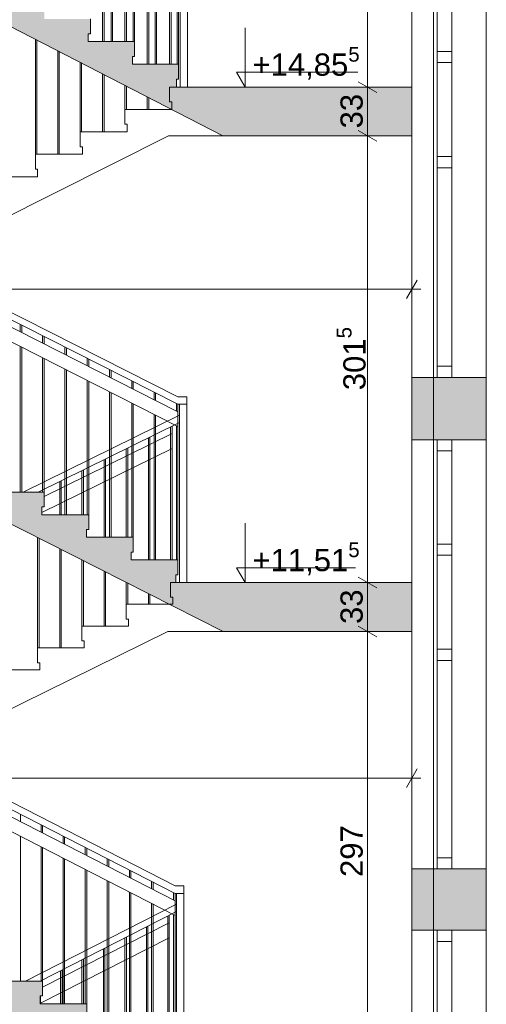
# Paper-space layout 'A-15 INWENTARYZACJA - PRZEKRÓJ' of a CAD drawing. Header units: millimetres. Extents: x 0 to 594, y 0 to 550.
# Tile 48 of 62: x 514 to 546, y 249 to 315. Entities that reach past the tile are written whole.
import ezdxf
from ezdxf.xclip import XClip

# ---------------------------------------------------------------- set-up
doc = ezdxf.new("R2010")
doc.units = ezdxf.units.MM
doc.header["$MEASUREMENT"] = 0
doc.header["$XCLIPFRAME"] = 0
doc.linetypes.add('DASHDOTX2', pattern=[1000, 500, -250, 0, -250])
doc.linetypes.add('PRZERYWANA', pattern=[5.64444, 2.82222, -2.82222])
for name, color, linetype, lineweight, true_color in [('A__balustrada_Nr_pióra__161', 7, 'Continuous', 5, 0x949494), ('A_osie_Nr_pióra__16', 7, 'Continuous', 5, 0x0f0f0f), ('A_pochwyt_Nr_pióra__161', 7, 'Continuous', 5, 0x949494), ('A_schody_Nr_pióra__9', 7, 'Continuous', 13, 0xadadad), ('A_strop_Nr_pióra__9', 7, 'Continuous', 13, 0xadadad), ('A_widok_Nr_pióra__121', 7, 'Continuous', 5, 0xcacaca)]:
    doc.layers.add(name, color=color, linetype=linetype, lineweight=lineweight, true_color=true_color)
doc.layers.add('A_podrys', color=7, linetype='Continuous')
doc.layers.add('A_ściany', color=7, linetype='Continuous')
for name, color, linetype, lineweight in [('A_schody_Nr_pióra__1', 7, 'Continuous', 20), ('A_stolarka_Nr_pióra__1', 7, 'Continuous', 20), ('A_strop_Nr_pióra__1', 7, 'Continuous', 20), ('A_wymiary_Nr_pióra__1', 7, 'Continuous', 20), ('A_wymiary_Nr_pióra__2', 8, 'Continuous', 13), ('A_ściany_Nr_pióra__1', 7, 'Continuous', 20)]:
    doc.layers.add(name, color=color, linetype=linetype, lineweight=lineweight)
doc.styles.add('STYL_AUTOMATYCZNY_1', font='arial.ttf')
doc.styles.add('STYL_AUTOMATYCZNY_4', font='arial.ttf')

# ---------------------------------------------------------------- blocks, each defined once
blk = doc.blocks.new('Rysunek_2_2', base_point=(-1563.001, -181.131))
at = {"linetype": 'Continuous', "lineweight": 0, "true_color": 0x000000}
h = blk.add_hatch(color=18, dxfattribs=at)
h.paths.add_polyline_path([(78.971, 521.258), (82.471, 521.258), (82.471, 526.771), (144.471, 526.771), (144.471, 492.058), (128.571, 492.058), (128.571, 487.833), (144.178, 487.833), (144.178, 485.033), (148.171, 485.033), (148.171, 458.833), (128.921, 458.833), (128.921, 459.335), (129.071, 459.335), (129.071, 460.335), (125.881, 460.335), (125.881, 460.838), (126.031, 460.838), (126.031, 461.838), (122.841, 461.838), (122.841, 462.34), (122.991, 462.34), (122.991, 463.34), (119.801, 463.34), (119.801, 463.842), (119.951, 463.842), (119.951, 464.842), (116.761, 464.842), (116.761, 465.345), (116.911, 465.345), (116.911, 466.345), (113.721, 466.345), (113.721, 466.847), (113.871, 466.847), (113.871, 467.847), (110.681, 467.847), (110.681, 468.349), (110.831, 468.349), (110.831, 469.349), (107.641, 469.349), (107.641, 469.851), (107.791, 469.851), (107.791, 470.851), (104.601, 470.851), (104.601, 471.354), (104.751, 471.354), (104.751, 472.354), (101.561, 472.354), (101.561, 472.856), (101.711, 472.856), (101.711, 473.856), (98.521, 473.856), (98.521, 474.358), (98.671, 474.358), (98.671, 475.358), (95.471, 475.358), (82.471, 475.358), (82.471, 472.158), (98.571, 472.158), (131.1, 456.083), (143.951, 456.083), (143.951, 452.033), (147.971, 452.033), (147.971, 425.983), (128.521, 425.983), (128.521, 426.467), (128.671, 426.467), (128.671, 427.467), (125.541, 427.467), (125.541, 427.951), (125.691, 427.951), (125.691, 428.951), (122.561, 428.951), (122.561, 429.435), (122.711, 429.435), (122.711, 430.435), (119.581, 430.435), (119.581, 430.92), (119.731, 430.92), (119.731, 431.92), (116.601, 431.92), (116.601, 432.404), (116.751, 432.404), (116.751, 433.404), (113.621, 433.404), (113.621, 433.888), (113.771, 433.888), (113.771, 434.888), (110.641, 434.888), (110.641, 435.372), (110.791, 435.372), (110.791, 436.372), (107.661, 436.372), (107.661, 436.856), (107.811, 436.856), (107.811, 437.856), (104.681, 437.856), (104.681, 438.34), (104.831, 438.34), (104.831, 439.34), (101.701, 439.34), (101.701, 439.824), (101.851, 439.824), (101.851, 440.824), (98.721, 440.824), (98.721, 441.308), (98.871, 441.308), (98.871, 442.308), (98.321, 442.308), (82.471, 442.308), (82.471, 439.308), (98.4, 439.308), (130.728, 423.208), (144.291, 423.208), (144.291, 419.148), (147.671, 419.148), (147.671, 393.008), (128.121, 393.008), (128.121, 393.522), (128.271, 393.522), (128.271, 394.522), (125.181, 394.522), (125.181, 395.035), (125.331, 395.035), (125.331, 396.035), (122.241, 396.035), (122.241, 396.549), (122.391, 396.549), (122.391, 397.549), (119.301, 397.549), (119.301, 398.063), (119.451, 398.063), (119.451, 399.063), (116.361, 399.063), (116.361, 399.576), (116.511, 399.576), (116.511, 400.576), (113.421, 400.576), (113.421, 401.09), (113.571, 401.09), (113.571, 402.09), (110.481, 402.09), (110.481, 402.604), (110.631, 402.604), (110.631, 403.604), (107.541, 403.604), (107.541, 404.117), (107.691, 404.117), (107.691, 405.117), (104.601, 405.117), (104.601, 405.631), (104.751, 405.631), (104.751, 406.631), (101.661, 406.631), (101.661, 407.145), (101.811, 407.145), (101.811, 408.145), (98.721, 408.145), (98.721, 408.658), (98.871, 408.658), (98.871, 409.658), (95.671, 409.658), (82.471, 409.658), (82.471, 406.408), (98.817, 406.408), (131.205, 389.733), (143.851, 389.733), (143.851, 385.843), (147.471, 385.843), (147.471, 359.733), (128.121, 359.733), (128.121, 360.245), (128.271, 360.245), (128.271, 361.245), (125.091, 361.245), (125.091, 361.756), (125.241, 361.756), (125.241, 362.756), (122.061, 362.756), (122.061, 363.267), (122.211, 363.267), (122.211, 364.267), (119.031, 364.267), (119.031, 364.779), (119.181, 364.779), (119.181, 365.779), (116.001, 365.779), (116.001, 366.29), (116.151, 366.29), (116.151, 367.29), (112.971, 367.29), (112.971, 367.801), (113.121, 367.801), (113.121, 368.801), (109.941, 368.801), (109.941, 369.313), (110.091, 369.313), (110.091, 370.313), (106.911, 370.313), (106.911, 370.824), (107.061, 370.824), (107.061, 371.824), (103.881, 371.824), (103.881, 372.335), (104.031, 372.335), (104.031, 373.335), (100.851, 373.335), (100.851, 373.847), (101.001, 373.847), (101.001, 374.847), (97.821, 374.847), (97.821, 375.358), (97.971, 375.358), (97.971, 376.358), (94.771, 376.358), (82.471, 376.358), (82.471, 373.208), (97.746, 373.208), (130.725, 356.758), (144.201, 356.758), (144.201, 353.088), (148.071, 353.088), (148.071, 326.658), (128.521, 326.658), (128.521, 327.154), (128.671, 327.154), (128.671, 328.154), (125.521, 328.154), (125.521, 328.649), (125.671, 328.649), (125.671, 329.649), (122.521, 329.649), (122.521, 330.145), (122.671, 330.145), (122.671, 331.145), (119.521, 331.145), (119.521, 331.64), (119.671, 331.64), (119.671, 332.64), (116.521, 332.64), (116.521, 333.135), (116.671, 333.135), (116.671, 334.135), (113.521, 334.135), (113.521, 334.631), (113.671, 334.631), (113.671, 335.631), (110.521, 335.631), (110.521, 336.126), (110.671, 336.126), (110.671, 337.126), (107.521, 337.126), (107.521, 337.622), (107.671, 337.622), (107.671, 338.622), (104.521, 338.622), (104.521, 339.117), (104.671, 339.117), (104.671, 340.117), (101.521, 340.117), (101.521, 340.613), (101.671, 340.613), (101.671, 341.613), (98.521, 341.613), (98.521, 342.108), (98.671, 342.108), (98.671, 343.108), (95.471, 343.108), (82.471, 343.108), (82.471, 340.108), (98.177, 340.108), (131.528, 323.483), (144.014, 323.483), (144.014, 319.913), (147.971, 319.913), (147.971, 293.683), (147.771, 293.683), (128.421, 293.683), (128.421, 294.185), (128.571, 294.185), (128.571, 295.185), (125.441, 295.185), (125.441, 295.688), (125.591, 295.688), (125.591, 296.688), (122.461, 296.688), (122.461, 297.19), (122.611, 297.19), (122.611, 298.19), (119.481, 298.19), (119.481, 298.692), (119.631, 298.692), (119.631, 299.692), (116.501, 299.692), (116.501, 300.195), (116.651, 300.195), (116.651, 301.195), (113.521, 301.195), (113.521, 301.697), (113.671, 301.697), (113.671, 302.697), (110.541, 302.697), (110.541, 303.199), (110.691, 303.199), (110.691, 304.199), (107.561, 304.199), (107.561, 304.701), (107.711, 304.701), (107.711, 305.701), (104.581, 305.701), (104.581, 306.204), (104.731, 306.204), (104.731, 307.204), (101.601, 307.204), (101.601, 307.706), (101.751, 307.706), (101.751, 308.706), (98.621, 308.706), (98.621, 309.208), (98.771, 309.208), (98.771, 310.208), (95.571, 310.208), (82.471, 310.208), (82.471, 307.008), (98.657, 307.008), (131.337, 290.533), (143.821, 290.533), (143.821, 286.843), (147.771, 286.843), (147.771, 260.633), (128.171, 260.633), (128.121, 260.633), (128.121, 261.099), (128.271, 261.099), (128.271, 262.099), (125.161, 262.099), (125.161, 262.565), (125.311, 262.565), (125.311, 263.565), (122.201, 263.565), (122.201, 264.031), (122.351, 264.031), (122.351, 265.031), (119.241, 265.031), (119.241, 265.497), (119.391, 265.497), (119.391, 266.497), (116.281, 266.497), (116.281, 266.963), (116.431, 266.963), (116.431, 267.963), (113.321, 267.963), (113.321, 268.429), (113.471, 268.429), (113.471, 269.429), (110.361, 269.429), (110.361, 269.895), (110.511, 269.895), (110.511, 270.895), (107.401, 270.895), (107.401, 271.36), (107.551, 271.36), (107.551, 272.36), (104.441, 272.36), (104.441, 272.826), (104.591, 272.826), (104.591, 273.826), (101.481, 273.826), (101.481, 274.292), (101.631, 274.292), (101.631, 275.292), (98.521, 275.292), (98.521, 275.758), (98.671, 275.758), (98.671, 276.758), (95.471, 276.758), (82.471, 276.758), (82.471, 273.908), (97.936, 273.908), (129.941, 258.058), (144.279, 258.058), (144.279, 254.058), (148.071, 254.058), (148.171, 254.058), (148.171, 227.858), (148.071, 227.858), (128.821, 227.858), (128.821, 228.317), (128.971, 228.317), (128.971, 229.317), (125.791, 229.317), (125.791, 229.776), (125.941, 229.776), (125.941, 230.776), (122.761, 230.776), (122.761, 231.235), (122.911, 231.235), (122.911, 232.235), (119.731, 232.235), (119.731, 232.695), (119.881, 232.695), (119.881, 233.695), (116.701, 233.695), (116.701, 234.154), (116.851, 234.154), (116.851, 235.154), (113.671, 235.154), (113.671, 235.613), (113.821, 235.613), (113.821, 236.613), (110.641, 236.613), (110.641, 237.072), (110.791, 237.072), (110.791, 238.072), (107.611, 238.072), (107.611, 238.531), (107.761, 238.531), (107.761, 239.531), (104.581, 239.531), (104.581, 239.99), (104.731, 239.99), (104.731, 240.99), (101.551, 240.99), (101.551, 241.449), (101.701, 241.449), (101.701, 242.449), (98.521, 242.449), (98.521, 242.908), (98.671, 242.908), (98.671, 243.908), (95.471, 243.908), (82.471, 243.908), (82.471, 257.508), (80.778, 257.508), (80.778, 257.458), (79.778, 257.458), (79.778, 257.508), (78.971, 257.508), (78.971, 128.858), (78.971, 108.706), (172.701, 108.706), (223.521, 108.706), (304.19, 108.706), (545.864, 108.706), (545.864, 212.647), (540.844, 212.647), (540.844, 210.897), (524.894, 210.897), (524.894, 211.43), (525.044, 211.43), (525.044, 212.43), (521.953, 212.43), (521.953, 212.963), (522.103, 212.963), (522.103, 213.963), (519.012, 213.963), (519.012, 214.496), (519.162, 214.496), (519.162, 215.496), (516.071, 215.496), (516.071, 216.029), (516.221, 216.029), (516.221, 217.029), (513.13, 217.029), (513.13, 217.562), (513.28, 217.562), (513.28, 218.562), (510.189, 218.562), (510.189, 219.095), (510.339, 219.095), (510.339, 220.095), (507.248, 220.095), (507.248, 220.628), (507.398, 220.628), (507.398, 221.628), (504.307, 221.628), (504.307, 222.161), (504.457, 222.161), (504.457, 223.161), (501.366, 223.161), (501.366, 223.694), (501.516, 223.694), (501.516, 224.694), (498.425, 224.694), (498.425, 225.226), (498.575, 225.226), (498.575, 226.226), (495.849, 226.226), (495.484, 226.226), (495.484, 226.759), (495.634, 226.759), (495.634, 227.759), (495.554, 227.759), (477.104, 227.759), (477.104, 254.109), (479.494, 254.109), (479.494, 257.939), (494.161, 257.939), (524.302, 242.503), (527.184, 241.027), (540.844, 241.027), (540.844, 243.977), (524.714, 243.977), (524.714, 244.505), (524.864, 244.505), (524.864, 245.505), (521.731, 245.505), (521.731, 246.033), (521.881, 246.033), (521.881, 247.033), (518.748, 247.033), (518.748, 247.56), (518.898, 247.56), (518.898, 248.56), (515.765, 248.56), (515.765, 249.088), (515.915, 249.088), (515.915, 250.088), (512.782, 250.088), (512.782, 250.616), (512.932, 250.616), (512.932, 251.616), (509.799, 251.616), (509.799, 252.144), (509.949, 252.144), (509.949, 253.144), (506.816, 253.144), (506.816, 253.671), (506.966, 253.671), (506.966, 254.671), (503.833, 254.671), (503.833, 255.199), (503.983, 255.199), (503.983, 256.199), (500.85, 256.199), (500.85, 256.727), (501, 256.727), (501, 257.727), (497.867, 257.727), (497.867, 258.255), (498.017, 258.255), (498.017, 259.255), (495.067, 259.255), (494.884, 259.255), (494.884, 259.782), (495.034, 259.782), (495.034, 260.782), (494.924, 260.782), (494.774, 260.782), (491.904, 260.782), (476.524, 260.782), (476.494, 260.782), (476.494, 287.012), (478.924, 287.012), (478.924, 290.882), (494.18, 290.882), (524.493, 275.514), (528.116, 273.677), (540.844, 273.677), (540.844, 276.987), (527.733, 276.987), (524.904, 276.987), (524.904, 277.513), (525.054, 277.513), (525.054, 278.513), (521.894, 278.513), (521.894, 279.039), (522.044, 279.039), (522.044, 280.039), (518.884, 280.039), (518.884, 280.565), (519.034, 280.565), (519.034, 281.565), (515.874, 281.565), (515.874, 282.091), (516.024, 282.091), (516.024, 283.091), (512.864, 283.091), (512.864, 283.617), (513.014, 283.617), (513.014, 284.617), (509.854, 284.617), (509.854, 285.143), (510.004, 285.143), (510.004, 286.143), (506.844, 286.143), (506.844, 286.669), (506.994, 286.669), (506.994, 287.669), (503.834, 287.669), (503.834, 288.195), (503.984, 288.195), (503.984, 289.195), (500.824, 289.195), (500.824, 289.721), (500.974, 289.721), (500.974, 290.721), (497.814, 290.721), (497.814, 291.247), (497.964, 291.247), (497.964, 292.247), (494.804, 292.247), (494.804, 292.271), (494.804, 292.773), (494.954, 292.773), (494.954, 293.773), (494.924, 293.773), (494.454, 293.773), (476.824, 293.773), (476.824, 319.773), (478.994, 319.773), (478.994, 323.723), (495.855, 323.723), (524.618, 308.913), (528.086, 307.127), (540.844, 307.127), (540.844, 310.427), (524.954, 310.427), (524.954, 310.959), (525.104, 310.959), (525.104, 311.959), (521.98, 311.959), (521.98, 312.49), (522.13, 312.49), (522.13, 313.49), (519.006, 313.49), (519.006, 314.021), (519.156, 314.021), (519.156, 315.021), (516.032, 315.021), (516.032, 315.553), (516.182, 315.553), (516.182, 316.553), (513.058, 316.553), (513.058, 317.084), (513.208, 317.084), (513.208, 318.084), (510.084, 318.084), (510.084, 318.615), (510.234, 318.615), (510.234, 319.615), (507.11, 319.615), (507.11, 320.147), (507.26, 320.147), (507.26, 321.147), (504.136, 321.147), (504.136, 321.678), (504.286, 321.678), (504.286, 322.678), (501.162, 322.678), (501.162, 323.21), (501.312, 323.21), (501.312, 324.21), (498.188, 324.21), (498.188, 324.741), (498.338, 324.741), (498.338, 325.741), (495.214, 325.741), (495.214, 325.759), (495.214, 326.272), (495.364, 326.272), (495.364, 327.272), (494.884, 327.272), (492.234, 327.272), (476.744, 327.272), (476.744, 353.502), (479.104, 353.502), (479.104, 357.272), (494.171, 357.272), (524.472, 342.222), (527.824, 340.557), (540.844, 340.557), (540.844, 343.717), (524.834, 343.717), (524.834, 344.21), (524.984, 344.21), (524.984, 345.21), (521.828, 345.21), (521.828, 345.703), (521.978, 345.703), (521.978, 346.703), (518.822, 346.703), (518.822, 347.196), (518.972, 347.196), (518.972, 348.196), (515.816, 348.196), (515.816, 348.689), (515.966, 348.689), (515.966, 349.689), (512.81, 349.689), (512.81, 350.182), (512.96, 350.182), (512.96, 351.182), (509.804, 351.182), (509.804, 351.676), (509.954, 351.676), (509.954, 352.676), (506.798, 352.676), (506.798, 353.169), (506.948, 353.169), (506.948, 354.169), (503.792, 354.169), (503.792, 354.662), (503.942, 354.662), (503.942, 355.662), (503.693, 355.662), (500.786, 355.662), (500.786, 356.155), (500.936, 356.155), (500.936, 357.155), (500.69, 357.155), (497.78, 357.155), (497.78, 357.648), (497.93, 357.648), (497.93, 358.648), (497.687, 358.648), (495.09, 358.648), (494.774, 358.648), (494.774, 359.141), (494.924, 359.141), (494.924, 360.141), (476.674, 360.141), (476.674, 386.401), (478.894, 386.401), (478.894, 389.901), (495.646, 389.901), (524.664, 375.537), (528.34, 373.717), (540.844, 373.717), (540.844, 377.057), (524.974, 377.057), (524.974, 377.542), (525.124, 377.542), (525.124, 378.542), (521.974, 378.542), (521.974, 379.027), (522.124, 379.027), (522.124, 380.027), (518.974, 380.027), (518.974, 380.512), (519.124, 380.512), (519.124, 381.512), (515.974, 381.512), (515.974, 381.997), (516.124, 381.997), (516.124, 382.997), (512.974, 382.997), (512.974, 383.482), (513.124, 383.482), (513.124, 384.482), (509.974, 384.482), (509.974, 384.967), (510.124, 384.967), (510.124, 385.967), (506.974, 385.967), (506.974, 386.452), (507.124, 386.452), (507.124, 387.452), (503.974, 387.452), (503.974, 387.937), (504.124, 387.937), (504.124, 388.937), (500.974, 388.937), (500.974, 389.422), (501.124, 389.422), (501.124, 390.422), (497.974, 390.422), (497.974, 390.907), (498.124, 390.907), (498.124, 391.907), (494.974, 391.907), (494.974, 392.392), (495.124, 392.392), (495.124, 393.392), (476.594, 393.392), (476.594, 419.552), (478.984, 419.552), (478.984, 423.322), (494.208, 423.322), (524.534, 408.57), (528.158, 406.807), (540.844, 406.807), (540.844, 410.087), (524.844, 410.087), (524.844, 410.563), (524.994, 410.563), (524.994, 411.563), (521.81, 411.563), (521.81, 412.039), (521.96, 412.039), (521.96, 413.039), (518.776, 413.039), (518.776, 413.515), (518.926, 413.515), (518.926, 414.515), (515.742, 414.515), (515.742, 414.991), (515.892, 414.991), (515.892, 415.991), (512.708, 415.991), (512.708, 416.467), (512.858, 416.467), (512.858, 417.467), (509.674, 417.467), (509.674, 417.943), (509.824, 417.943), (509.824, 418.943), (506.64, 418.943), (506.64, 419.419), (506.79, 419.419), (506.79, 420.419), (503.606, 420.419), (503.606, 420.895), (503.756, 420.895), (503.756, 421.895), (500.572, 421.895), (500.572, 422.37), (500.722, 422.37), (500.722, 423.37), (497.538, 423.37), (497.538, 423.846), (497.688, 423.846), (497.688, 424.846), (494.504, 424.846), (494.504, 425.322), (494.654, 425.322), (494.654, 426.322), (476.524, 426.322), (476.524, 452.452), (478.296, 452.452), (478.296, 456.352), (494.145, 456.352), (527.939, 439.877), (540.844, 439.877), (540.844, 442.957), (525.044, 442.957), (525.044, 443.423), (525.194, 443.423), (525.194, 444.423), (522.038, 444.423), (522.038, 444.888), (522.188, 444.888), (522.188, 445.888), (519.032, 445.888), (519.032, 446.354), (519.182, 446.354), (519.182, 447.354), (516.026, 447.354), (516.026, 447.819), (516.176, 447.819), (516.176, 448.819), (513.02, 448.819), (513.02, 449.285), (513.17, 449.285), (513.17, 450.285), (510.014, 450.285), (510.014, 450.75), (510.164, 450.75), (510.164, 451.75), (507.008, 451.75), (507.008, 452.215), (507.158, 452.215), (507.158, 453.215), (504.002, 453.215), (504.002, 453.681), (504.152, 453.681), (504.152, 454.681), (500.996, 454.681), (500.996, 455.146), (501.146, 455.146), (501.146, 456.146), (497.99, 456.146), (497.99, 456.612), (498.14, 456.612), (498.14, 457.612), (494.984, 457.612), (494.984, 458.077), (495.134, 458.077), (495.134, 459.077), (476.554, 459.077), (476.554, 485.297), (478.654, 485.297), (478.654, 488.687), (540.844, 488.687), (540.844, 485.317), (545.864, 485.317), (545.864, 508.739), (540.844, 508.739), (540.844, 506.896), (346.273, 506.896), (346.273, 532.459), (344.115, 532.459), (344.115, 530.095), (82.471, 530.095), (82.471, 532.459), (78.971, 532.459)])
h.paths.add_polyline_path([(95.471, 211.358), (82.471, 211.358), (82.471, 241.358), (97.329, 241.358), (131.386, 224.958), (144.133, 224.958), (144.133, 221.358), (148.071, 221.358), (148.071, 194.858), (128.521, 194.858), (128.521, 195.358), (128.671, 195.358), (128.671, 196.358), (125.521, 196.358), (125.521, 196.858), (125.671, 196.858), (125.671, 197.858), (122.521, 197.858), (122.521, 198.358), (122.671, 198.358), (122.671, 199.358), (119.521, 199.358), (119.521, 199.858), (119.671, 199.858), (119.671, 200.858), (116.521, 200.858), (116.521, 201.358), (116.671, 201.358), (116.671, 202.358), (113.521, 202.358), (113.521, 202.858), (113.671, 202.858), (113.671, 203.858), (110.521, 203.858), (110.521, 204.358), (110.671, 204.358), (110.671, 205.358), (107.521, 205.358), (107.521, 205.858), (107.671, 205.858), (107.671, 206.858), (104.521, 206.858), (104.521, 207.358), (104.671, 207.358), (104.671, 208.358), (101.521, 208.358), (101.521, 208.858), (101.671, 208.858), (101.671, 209.858), (98.521, 209.858), (98.521, 210.358), (98.671, 210.358), (98.671, 211.358)], flags=0)
h.paths.add_polyline_path([(82.471, 145.158), (82.471, 175.258), (98.262, 175.258), (131.328, 158.558), (144.571, 158.558), (144.571, 155.088), (147.971, 155.088), (147.971, 128.858), (126.421, 128.858), (126.421, 129.488), (126.571, 129.488), (126.571, 130.488), (123.477, 130.488), (123.477, 131.118), (123.627, 131.118), (123.627, 132.118), (120.532, 132.118), (120.532, 132.748), (120.682, 132.748), (120.682, 133.748), (117.588, 133.748), (117.588, 134.378), (117.738, 134.378), (117.738, 135.378), (114.643, 135.378), (114.643, 136.008), (114.793, 136.008), (114.793, 137.008), (111.699, 137.008), (111.699, 137.638), (111.849, 137.638), (111.849, 138.638), (108.754, 138.638), (108.754, 139.268), (108.904, 139.268), (108.904, 140.268), (105.81, 140.268), (105.81, 140.898), (105.96, 140.898), (105.96, 141.898), (102.865, 141.898), (102.865, 142.528), (103.015, 142.528), (103.015, 143.528), (99.921, 143.528), (99.921, 144.158), (100.071, 144.158), (100.071, 145.158), (96.871, 145.158)], flags=0)
h.paths.add_polyline_path([(98.571, 178.358), (82.471, 178.358), (82.471, 208.858), (97.167, 208.858), (130.967, 191.958), (144.129, 191.958), (144.129, 188.388), (147.871, 188.388), (147.871, 161.858), (131.471, 161.858), (128.271, 161.858), (128.121, 161.858), (128.121, 162.358), (128.271, 162.358), (128.271, 163.358), (125.151, 163.358), (125.151, 163.858), (125.301, 163.858), (125.301, 164.858), (122.181, 164.858), (122.181, 165.358), (122.331, 165.358), (122.331, 166.358), (119.211, 166.358), (119.211, 166.858), (119.361, 166.858), (119.361, 167.858), (116.241, 167.858), (116.241, 168.358), (116.391, 168.358), (116.391, 169.358), (113.271, 169.358), (113.271, 169.858), (113.421, 169.858), (113.421, 170.858), (110.301, 170.858), (110.301, 171.358), (110.451, 171.358), (110.451, 172.358), (107.331, 172.358), (107.331, 172.858), (107.481, 172.858), (107.481, 173.858), (104.361, 173.858), (104.361, 174.358), (104.511, 174.358), (104.511, 175.358), (101.391, 175.358), (101.391, 175.858), (101.541, 175.858), (101.541, 176.858), (98.421, 176.858), (98.421, 177.358), (98.571, 177.358)], flags=0)
h.paths.add_polyline_path([(150.524, 494.366), (170.201, 494.366), (170.201, 116.835), (150.524, 116.835)], flags=0)
h.paths.add_polyline_path([(172.701, 496.906), (150.524, 496.906), (150.524, 507.797), (150.524, 526.771), (195.183, 526.771), (195.183, 496.906)], flags=0)
h.paths.add_polyline_path([(172.701, 224.871), (222.021, 224.871), (222.021, 215.858), (223.521, 215.858), (223.521, 227.858), (172.701, 227.858), (172.701, 257.637), (222.021, 257.637), (222.021, 248.858), (223.521, 248.858), (223.521, 260.633), (172.701, 260.633), (172.701, 290.657), (222.021, 290.657), (222.021, 281.633), (223.521, 281.633), (223.521, 293.683), (172.701, 293.683), (172.701, 323.677), (222.021, 323.677), (222.021, 314.683), (223.521, 314.683), (223.521, 326.858), (172.701, 326.858), (172.701, 356.697), (222.021, 356.697), (222.021, 347.858), (223.521, 347.858), (223.521, 359.933), (172.701, 359.933), (172.701, 389.633), (222.021, 389.633), (222.021, 380.933), (223.521, 380.933), (223.521, 393.158), (172.701, 393.158), (172.701, 422.653), (222.021, 422.653), (222.021, 414.158), (223.521, 414.158), (223.521, 426.133), (172.701, 426.133), (172.701, 455.673), (222.021, 455.673), (222.021, 447.133), (223.521, 447.133), (223.521, 458.833), (172.701, 458.833), (172.701, 488.693), (222.021, 488.693), (222.021, 479.833), (223.521, 479.833), (223.521, 494.535), (251.6, 494.535), (251.6, 116.835), (223.521, 116.835), (223.521, 128.858), (172.701, 128.858), (172.701, 158.494), (222.021, 158.494), (222.021, 149.858), (223.521, 149.858), (223.521, 161.858), (172.701, 161.858), (172.701, 191.682), (222.021, 191.682), (222.021, 182.858), (223.521, 182.858), (223.521, 194.858), (172.701, 194.858)], flags=0)
h.paths.add_polyline_path([(196.183, 496.906), (196.183, 526.771), (211.83, 526.771), (211.83, 522.206), (215.555, 522.206), (215.555, 526.771), (277.7, 526.771), (277.7, 522.206), (281.341, 522.206), (281.341, 526.771), (330.073, 526.771), (343.402, 526.771), (343.402, 520.253), (344.306, 520.253), (344.306, 491.91), (330.073, 491.91), (308.338, 491.91), (308.338, 496.906), (302.69, 496.906), (223.521, 496.906), (222.021, 496.906)], flags=0)
h.paths.add_polyline_path([(252.986, 194.858), (252.986, 221.358), (256.744, 221.358), (256.744, 224.268), (276.249, 224.268), (276.249, 221.358), (280.601, 221.358), (280.601, 215.858), (282.33, 215.858), (282.33, 227.858), (253.1, 227.858), (253.1, 254.133), (255.965, 254.133), (255.965, 257.043), (276.56, 257.043), (276.56, 254.133), (280.531, 254.133), (280.531, 248.858), (282.33, 248.858), (282.33, 260.633), (253.1, 260.633), (253.1, 286.843), (255.62, 286.843), (255.62, 290.033), (276.43, 290.033), (276.43, 286.843), (280.911, 286.843), (280.911, 281.633), (282.33, 281.633), (282.33, 293.683), (253.1, 293.683), (253.1, 319.913), (255.56, 319.913), (255.56, 323.193), (276.41, 323.193), (276.41, 319.913), (280.781, 319.913), (280.781, 314.683), (282.33, 314.683), (282.33, 326.858), (253.1, 326.858), (253.1, 353.088), (255.85, 353.088), (255.85, 356.348), (276.87, 356.348), (276.87, 353.088), (280.771, 353.088), (280.771, 347.858), (282.33, 347.858), (282.33, 359.933), (253.1, 359.933), (253.1, 385.843), (255.8, 385.843), (255.8, 389.443), (276.57, 389.443), (276.57, 385.843), (280.771, 385.843), (280.771, 380.933), (282.33, 380.933), (282.33, 393.158), (253.1, 393.158), (253.1, 419.148), (255.377, 419.148), (255.377, 423.278), (277.092, 423.278), (277.092, 419.148), (280.851, 419.148), (280.851, 414.158), (282.33, 414.158), (282.33, 426.133), (253.1, 426.133), (253.1, 451.983), (255.98, 451.983), (255.98, 456.083), (276.881, 456.083), (276.86, 451.983), (280.851, 451.983), (280.851, 447.133), (282.33, 447.133), (282.33, 458.833), (253.1, 458.833), (253.1, 485.003), (255.966, 485.003), (255.966, 488.143), (276.82, 488.143), (276.82, 485.003), (280.951, 485.003), (280.951, 479.833), (282.33, 479.833), (282.33, 494.535), (302.69, 494.535), (302.69, 116.835), (282.33, 116.835), (282.33, 128.858), (253.1, 128.858), (253.1, 155.358), (255.659, 155.358), (255.659, 158.458), (277.1, 158.458), (277.1, 155.358), (280.751, 155.358), (280.751, 149.858), (282.33, 149.858), (282.33, 161.858), (253.1, 161.858), (253.1, 188.358), (255.71, 188.358), (255.71, 191.268), (276.58, 191.268), (276.58, 188.358), (280.69, 188.358), (280.69, 182.858), (282.33, 182.858), (282.33, 194.858)], flags=0)
h.paths.add_polyline_path([(304.19, 158.737), (455.374, 158.737), (455.374, 128.858), (304.19, 128.858)], flags=0)
h.paths.add_polyline_path([(304.19, 323.831), (474.634, 323.831), (474.634, 293.683), (304.19, 293.683)], flags=0)
h.paths.add_polyline_path([(304.19, 224.831), (474.634, 224.831), (474.634, 194.858), (304.19, 194.858)], flags=0)
h.paths.add_polyline_path([(304.19, 458.833), (304.19, 488.842), (474.634, 488.842), (474.634, 458.833)], flags=0)
h.paths.add_polyline_path([(304.19, 290.656), (474.634, 290.656), (474.634, 260.633), (304.19, 260.633)], flags=0)
h.paths.add_polyline_path([(474.634, 393.158), (304.19, 393.158), (304.19, 423.106), (474.634, 423.106)], flags=0)
h.paths.add_polyline_path([(304.19, 356.906), (474.634, 356.906), (474.634, 326.858), (304.19, 326.858)], flags=0)
h.paths.add_polyline_path([(304.19, 161.658), (304.19, 191.831), (474.634, 191.831), (474.634, 161.658), (455.374, 161.658)], flags=0)
h.paths.add_polyline_path([(304.19, 227.858), (304.19, 257.606), (474.634, 257.606), (474.634, 227.858)], flags=0)
h.paths.add_polyline_path([(304.19, 426.133), (304.19, 455.806), (474.634, 455.806), (474.634, 426.133)], flags=0)
h.paths.add_polyline_path([(304.19, 359.933), (304.19, 390.131), (474.634, 390.131), (474.634, 360.141), (474.634, 359.933)], flags=0)
h.paths.add_polyline_path([(349.328, 491.91), (349.328, 503.872), (540.844, 503.872), (540.844, 491.91), (474.634, 491.91)], flags=0)
h.paths.add_polyline_path([(540.844, 129.007), (456.874, 129.007), (456.874, 158.737), (474.634, 158.737), (474.634, 155.257), (479.284, 155.257), (479.284, 158.737), (495.613, 158.737), (516.724, 148.936), (518.578, 148.076), (518.578, 147.553), (540.844, 147.553)], flags=0)
h.paths.add_polyline_path([(477.024, 188.328), (479.355, 188.328), (479.355, 192.081), (494.25, 192.081), (524.526, 177.003), (528.16, 175.193), (540.844, 175.193), (540.844, 150.553), (519.727, 150.553), (516.954, 150.553), (516.954, 151.941), (513.964, 151.941), (513.964, 153.329), (510.974, 153.329), (510.974, 154.717), (507.984, 154.717), (507.984, 156.106), (504.994, 156.106), (504.994, 157.494), (502.004, 157.494), (502.004, 158.882), (499.014, 158.882), (499.014, 160.27), (496.024, 160.27), (496.024, 161.658), (494.834, 161.658), (477.024, 161.658)], flags=0)
h.paths.add_polyline_path([(477.104, 220.828), (479.254, 220.828), (479.254, 224.558), (495.439, 224.558), (524.46, 209.432), (525.678, 208.797), (526.72, 208.797), (540.844, 208.797), (540.844, 178.537), (527.761, 178.537), (525.004, 178.537), (525.004, 179.014), (525.154, 179.014), (525.154, 180.014), (522.017, 180.014), (522.017, 180.49), (522.167, 180.49), (522.167, 181.49), (519.03, 181.49), (519.03, 181.967), (519.18, 181.967), (519.18, 182.967), (516.043, 182.967), (516.043, 183.443), (516.193, 183.443), (516.193, 184.443), (513.056, 184.443), (513.056, 184.919), (513.206, 184.919), (513.206, 185.919), (510.069, 185.919), (510.069, 186.396), (510.219, 186.396), (510.219, 187.396), (507.082, 187.396), (507.082, 187.872), (507.232, 187.872), (507.232, 188.872), (504.095, 188.872), (504.095, 189.349), (504.245, 189.349), (504.245, 190.349), (501.108, 190.349), (501.108, 190.825), (501.258, 190.825), (501.258, 191.825), (498.121, 191.825), (498.121, 192.302), (498.271, 192.302), (498.271, 193.302), (495.271, 193.302), (495.134, 193.302), (495.134, 193.778), (495.284, 193.778), (495.284, 194.778), (494.874, 194.778), (477.104, 194.778)], flags=0)
at = {"layer": 'A_ściany', "linetype": 'Continuous', "lineweight": 0, "true_color": 0x000000}
for points in [[(540.844, 286.627), (545.864, 286.627), (545.864, 290.827), (540.844, 290.827)], [(540.844, 253.517), (545.864, 253.517), (545.864, 257.657), (540.844, 257.657)]]:
    blk.add_hatch(color=18, dxfattribs=at).paths.add_polyline_path(points)
at = {"layer": 'A__balustrada_Nr_pióra__161', "color": 252, "linetype": 'Continuous', "lineweight": 5, "true_color": 0x949494}
for p, q in [((520.543, 313.49), (520.543, 323.307)), ((520.643, 313.49), (520.643, 323.256)), ((525.704, 310.427), (525.704, 322.959)), ((522.03, 313.49), (522.03, 322.541)), ((522.13, 313.49), (522.13, 322.49)), ((525.104, 311.959), (525.104, 322.459)), ((525.204, 310.427), (525.204, 322.459)), ((523.517, 311.959), (523.517, 321.776)), ((523.617, 311.959), (523.617, 321.724)), ((525.004, 311.959), (525.004, 321.01)), ((514.419, 293.908), (514.419, 294.407)), ((514.519, 293.858), (514.519, 294.356)), ((515.924, 293.145), (515.924, 293.644)), ((516.024, 293.094), (516.024, 293.593)), ((514.419, 283.091), (514.419, 292.911)), ((514.519, 283.091), (514.519, 292.861)), ((517.429, 292.382), (517.429, 292.881)), ((517.529, 292.331), (517.529, 292.83)), ((515.924, 283.091), (515.924, 292.148)), ((516.024, 283.091), (516.024, 292.098)), ((518.934, 291.619), (518.934, 292.118)), ((519.034, 291.568), (519.034, 292.067)), ((517.429, 281.565), (517.429, 291.385)), ((517.529, 281.565), (517.529, 291.335)), ((520.439, 290.856), (520.439, 291.355)), ((520.539, 290.805), (520.539, 291.304)), ((518.934, 281.565), (518.934, 290.622)), ((519.034, 281.565), (519.034, 290.572)), ((521.944, 290.093), (521.944, 290.592)), ((522.044, 290.042), (522.044, 290.541)), ((520.439, 280.039), (520.439, 289.859)), ((520.539, 280.039), (520.539, 289.809)), ((523.449, 289.33), (523.449, 289.829)), ((523.549, 289.279), (523.549, 289.778)), ((521.944, 280.039), (521.944, 289.096)), ((524.954, 288.567), (524.954, 289.066)), ((525.654, 276.987), (525.654, 289.513)), ((522.044, 280.039), (522.044, 289.046)), ((525.054, 278.513), (525.054, 289.015)), ((525.154, 276.987), (525.154, 289.013)), ((523.449, 278.513), (523.449, 288.333)), ((523.549, 278.513), (523.549, 288.283)), ((524.954, 278.513), (524.954, 287.57)), ((514.424, 260.853), (514.424, 261.353)), ((515.815, 260.14), (515.815, 260.64)), ((515.915, 260.089), (515.915, 260.589)), ((514.424, 250.088), (514.424, 259.854)), ((517.307, 259.377), (517.307, 259.876)), ((517.407, 259.325), (517.407, 259.825)), ((515.815, 250.088), (515.815, 259.142)), ((515.915, 250.088), (515.915, 259.09)), ((518.798, 258.613), (518.798, 259.112)), ((518.898, 258.562), (518.898, 259.061)), ((517.307, 248.56), (517.307, 258.378)), ((517.407, 248.56), (517.407, 258.326)), ((520.29, 257.849), (520.29, 258.348)), ((520.39, 257.798), (520.39, 258.297)), ((518.798, 248.56), (518.798, 257.614)), ((518.898, 248.56), (518.898, 257.563)), ((521.781, 257.085), (521.781, 257.584)), ((521.881, 257.034), (521.881, 257.533)), ((520.29, 247.033), (520.29, 256.85)), ((520.39, 247.033), (520.39, 256.799)), ((523.273, 256.321), (523.273, 256.821)), ((523.373, 256.27), (523.373, 256.769)), ((524.864, 256.505), (525.464, 256.505)), ((525.464, 243.977), (525.464, 256.505)), ((521.781, 247.033), (521.781, 256.086)), ((521.881, 247.033), (521.881, 256.035)), ((524.764, 255.557), (524.764, 256.057)), ((524.864, 256.006), (525.464, 256.006)), ((524.864, 245.505), (524.864, 256.006)), ((524.964, 243.977), (524.964, 256.006)), ((523.273, 245.505), (523.273, 255.322)), ((523.373, 245.505), (523.373, 255.271)), ((524.764, 245.505), (524.764, 254.558))]:
    blk.add_line(p, q, dxfattribs=at)
for p in [(514.424, 259.854), (517.307, 258.378), (518.798, 257.614), (520.29, 256.85), (521.781, 256.086), (523.373, 255.271), (524.764, 254.558)]:
    blk.add_point(p, dxfattribs=at)
at = {"layer": 'A_osie_Nr_pióra__16', "color": 250, "linetype": 'DASHDOTX2', "lineweight": 5, "true_color": 0x0f0f0f}
blk.add_line((542.296, 501.211), (542.296, 142.962), dxfattribs=at)
at = {"layer": 'A_pochwyt_Nr_pióra__161', "color": 252, "linetype": 'Continuous', "lineweight": 5, "true_color": 0x949494}
for p, q in [((525.054, 289.513), (494.204, 305.154)), ((525.057, 289.013), (494.204, 304.655)), ((525.054, 288.516), (494.854, 303.827)), ((525.054, 287.52), (494.854, 302.83)), ((525.054, 289.513), (525.654, 289.513)), ((525.054, 289.013), (525.654, 289.013)), ((524.864, 256.505), (494.524, 272.043)), ((524.864, 256.006), (494.524, 271.544)), ((524.864, 255.506), (494.934, 270.835)), ((524.864, 254.507), (494.934, 269.836))]:
    blk.add_line(p, q, dxfattribs=at)
at = {"layer": 'A_schody_Nr_pióra__1', "color": 7, "linetype": 'Continuous', "lineweight": 20}
for p, q in [((495.855, 323.723), (528.086, 307.127)), ((519.156, 314.021), (519.156, 315.021)), ((519.156, 314.021), (519.006, 314.021)), ((519.006, 313.49), (519.006, 314.021)), ((522.13, 313.49), (519.006, 313.49)), ((522.13, 312.49), (522.13, 313.49)), ((522.13, 312.49), (521.98, 312.49)), ((521.98, 311.959), (521.98, 312.49)), ((525.104, 311.959), (521.98, 311.959)), ((525.104, 310.959), (525.104, 311.959)), ((525.104, 310.959), (524.954, 310.959)), ((524.954, 310.427), (524.954, 310.959)), ((494.18, 290.882), (528.116, 273.677)), ((516.024, 283.091), (512.864, 283.091)), ((516.024, 282.091), (516.024, 283.091)), ((516.024, 282.091), (515.874, 282.091)), ((515.874, 281.565), (515.874, 282.091)), ((519.034, 281.565), (515.874, 281.565)), ((519.034, 280.565), (519.034, 281.565)), ((519.034, 280.565), (518.884, 280.565)), ((518.884, 280.039), (518.884, 280.565)), ((522.044, 280.039), (518.884, 280.039)), ((522.044, 279.039), (522.044, 280.039)), ((522.044, 279.039), (521.894, 279.039)), ((521.894, 278.513), (521.894, 279.039)), ((525.054, 278.513), (521.894, 278.513)), ((525.054, 277.513), (525.054, 278.513)), ((525.054, 277.513), (524.904, 277.513)), ((524.904, 276.987), (524.904, 277.513)), ((515.915, 250.088), (512.782, 250.088)), ((515.915, 249.088), (515.915, 250.088)), ((515.915, 249.088), (515.765, 249.088)), ((515.765, 248.56), (515.765, 249.088)), ((518.898, 248.56), (515.765, 248.56)), ((518.898, 247.56), (518.898, 248.56))]:
    blk.add_line(p, q, dxfattribs=at)
at = {"layer": 'A_schody_Nr_pióra__9', "color": 253, "linetype": 'PRZERYWANA', "lineweight": 13, "true_color": 0xadadad}
for p, q in [((524.494, 309.427), (524.494, 310.427)), ((524.494, 310.427), (527.605, 310.427)), ((524.494, 309.427), (524.644, 309.427)), ((524.644, 308.913), (524.644, 309.427)), ((524.564, 275.987), (524.564, 276.987)), ((524.564, 276.987), (527.733, 276.987)), ((524.564, 275.987), (524.714, 275.987)), ((524.714, 275.514), (524.714, 275.987)), ((524.493, 275.514), (524.714, 275.514))]:
    blk.add_line(p, q, dxfattribs=at)
at = {"layer": 'A_schody_Nr_pióra__9', "color": 253, "linetype": 'Continuous', "lineweight": 13, "true_color": 0xadadad}
for p, q in [((521.475, 307.913), (521.475, 308.913)), ((521.475, 308.913), (524.644, 308.913)), ((521.475, 307.913), (521.625, 307.913)), ((521.625, 307.399), (521.625, 307.913)), ((494.757, 292.247), (524.429, 307.127)), ((518.456, 306.399), (518.456, 307.399)), ((518.456, 307.399), (521.625, 307.399)), ((524.429, 307.127), (528.086, 307.127)), ((518.456, 306.399), (518.606, 306.399)), ((518.606, 305.885), (518.606, 306.399)), ((515.437, 304.885), (515.437, 305.885)), ((515.437, 305.885), (518.606, 305.885)), ((512.418, 304.371), (515.587, 304.371)), ((515.437, 304.885), (515.587, 304.885)), ((515.587, 304.371), (515.587, 304.885)), ((521.57, 274.514), (521.57, 275.514)), ((521.57, 275.514), (524.493, 275.514)), ((521.57, 274.514), (521.72, 274.514)), ((521.72, 274.041), (521.72, 274.514)), ((518.576, 273.041), (518.576, 274.041)), ((518.576, 274.041), (521.72, 274.041)), ((495.067, 259.255), (524.379, 273.677)), ((515.582, 271.568), (515.582, 272.568)), ((515.582, 272.568), (518.726, 272.568)), ((518.576, 273.041), (518.726, 273.041)), ((518.726, 272.568), (518.726, 273.041)), ((515.582, 271.568), (515.732, 271.568)), ((515.732, 271.095), (515.732, 271.568)), ((512.588, 271.095), (515.732, 271.095))]:
    blk.add_line(p, q, dxfattribs=at)
at = {"layer": 'A_stolarka_Nr_pióra__1', "color": 7, "linetype": 'Continuous', "lineweight": 20}
for p, q in [((542.537, 319.877), (542.537, 290.827)), ((543.537, 319.877), (543.537, 290.827)), ((543.537, 312.822), (542.537, 312.822)), ((543.537, 312.072), (542.537, 312.072)), ((543.537, 305.727), (542.537, 305.727)), ((543.537, 304.977), (542.537, 304.977)), ((543.537, 291.577), (542.537, 291.577)), ((545.864, 290.827), (540.844, 290.827)), ((545.864, 286.627), (540.844, 286.627)), ((542.537, 286.627), (542.537, 257.657)), ((543.537, 286.627), (543.537, 257.657)), ((543.537, 285.877), (542.537, 285.877)), ((543.537, 279.572), (542.537, 279.572)), ((543.537, 278.822), (542.537, 278.822)), ((543.537, 272.477), (542.537, 272.477)), ((543.537, 271.727), (542.537, 271.727)), ((543.537, 258.407), (542.537, 258.407)), ((545.864, 257.657), (540.844, 257.657)), ((545.864, 253.517), (540.844, 253.517)), ((542.537, 253.517), (542.537, 224.547)), ((543.537, 253.517), (543.537, 224.547)), ((543.537, 252.767), (542.537, 252.767))]:
    blk.add_line(p, q, dxfattribs=at)
at = {"layer": 'A_strop_Nr_pióra__1', "color": 7, "linetype": 'Continuous', "lineweight": 20}
for p, q in [((524.954, 310.427), (540.844, 310.427)), ((528.086, 307.127), (540.844, 307.127)), ((524.904, 276.987), (540.844, 276.987)), ((528.116, 273.677), (540.844, 273.677))]:
    blk.add_line(p, q, dxfattribs=at)
at = {"layer": 'A_strop_Nr_pióra__9', "color": 253, "linetype": 'Continuous', "lineweight": 13, "true_color": 0xadadad}
blk.add_line((528.116, 273.677), (524.379, 273.677), dxfattribs=at)
at = {"layer": 'A_widok_Nr_pióra__121', "color": 9, "linetype": 'Continuous', "lineweight": 5, "true_color": 0xcacaca}
for p, q in [((524.594, 311.959), (524.594, 320.976)), ((524.494, 311.959), (524.494, 320.926)), ((522.985, 311.959), (522.985, 320.169)), ((523.085, 311.959), (523.085, 320.219)), ((521.475, 313.49), (521.475, 319.412)), ((521.575, 313.49), (521.575, 319.462)), ((519.966, 313.49), (519.966, 318.655)), ((520.066, 313.49), (520.066, 318.705)), ((515.437, 305.885), (515.437, 313.641)), ((515.537, 305.885), (515.537, 313.589)), ((516.947, 305.885), (516.947, 312.863)), ((517.047, 305.885), (517.047, 312.812)), ((518.456, 307.399), (518.456, 312.086)), ((518.556, 307.399), (518.556, 312.035)), ((519.966, 307.399), (519.966, 311.309)), ((520.066, 307.399), (520.066, 311.257)), ((521.475, 308.913), (521.475, 310.531)), ((521.575, 308.913), (521.575, 310.48)), ((522.985, 308.913), (522.985, 309.754)), ((523.085, 308.913), (523.085, 309.703)), ((514.614, 283.091), (525.154, 288.278)), ((515.629, 283.091), (525.154, 287.778)), ((524.564, 278.513), (524.564, 287.488)), ((524.664, 278.513), (524.664, 287.537)), ((516.024, 282.786), (524.664, 287.038)), ((523.067, 278.513), (523.067, 286.751)), ((523.167, 278.513), (523.167, 286.8)), ((515.874, 281.713), (524.664, 286.039)), ((521.57, 280.039), (521.57, 286.015)), ((521.67, 280.039), (521.67, 286.064)), ((520.073, 280.039), (520.073, 285.278)), ((520.173, 280.039), (520.173, 285.327)), ((518.576, 281.565), (518.576, 284.541)), ((518.676, 281.565), (518.676, 284.591)), ((517.079, 281.565), (517.079, 283.805)), ((517.179, 281.565), (517.179, 283.854)), ((515.682, 283.091), (515.682, 283.117)), ((515.582, 272.568), (515.582, 280.032)), ((515.682, 272.568), (515.682, 279.981)), ((517.079, 272.568), (517.079, 279.273)), ((517.179, 272.568), (517.179, 279.222)), ((518.576, 274.041), (518.576, 278.514)), ((518.676, 274.041), (518.676, 278.463)), ((520.073, 274.041), (520.073, 277.755)), ((520.173, 274.041), (520.173, 277.704)), ((521.57, 275.514), (521.57, 276.996)), ((521.67, 275.514), (521.67, 276.945)), ((523.067, 275.514), (523.067, 276.237)), ((523.167, 275.514), (523.167, 276.186)), ((514.767, 250.088), (524.964, 255.278)), ((515.755, 250.088), (524.964, 254.775)), ((524.474, 245.505), (524.474, 254.525)), ((515.915, 249.667), (524.474, 254.022)), ((524.374, 245.505), (524.374, 254.474)), ((522.926, 245.505), (522.926, 253.737)), ((523.026, 245.505), (523.026, 253.788)), ((515.741, 248.572), (524.474, 253.017)), ((521.477, 247.033), (521.477, 253)), ((521.577, 247.033), (521.577, 253.051)), ((520.029, 247.033), (520.029, 252.263)), ((520.129, 247.033), (520.129, 252.314)), ((518.58, 248.56), (518.58, 251.526)), ((518.68, 248.56), (518.68, 251.577)), ((517.132, 248.56), (517.132, 250.788)), ((517.232, 248.56), (517.232, 250.839)), ((515.783, 250.088), (515.783, 250.102)), ((515.783, 248.551), (515.783, 249.088))]:
    blk.add_line(p, q, dxfattribs=at)
at = {"layer": 'A_wymiary_Nr_pióra__1', "color": 7, "linetype": 'Continuous', "lineweight": 20}
for p, q in [((529.583, 310.427), (529.583, 314.427)), ((529.583, 310.427), (529.003, 311.427)), ((529.003, 311.427), (529.583, 311.427)), ((529.583, 311.427), (537.187, 311.427)), ((537.219, 310.788), (538.469, 310.066)), ((537.219, 307.488), (538.469, 306.766)), ((540.483, 296.148), (541.205, 297.398)), ((529.583, 276.987), (529.583, 280.987)), ((529.583, 276.987), (529.003, 277.987)), ((529.003, 277.987), (529.583, 277.987)), ((529.583, 277.987), (537.035, 277.987)), ((537.219, 277.348), (538.469, 276.626)), ((537.219, 274.038), (538.469, 273.316)), ((540.483, 263.157), (541.205, 264.407))]:
    blk.add_line(p, q, dxfattribs=at)
at = {"layer": 'A_wymiary_Nr_pióra__2', "color": 8, "linetype": 'Continuous', "lineweight": 13}
for p, q in [((537.844, 310.427), (537.844, 340.557)), ((529.583, 310.427), (528.833, 310.427)), ((529.583, 310.427), (530.333, 310.427)), ((538.782, 310.427), (536.907, 310.427)), ((537.844, 307.127), (537.844, 310.427)), ((538.782, 307.127), (536.907, 307.127)), ((537.844, 276.987), (537.844, 307.127)), ((540.844, 295.836), (540.844, 297.711)), ((476.824, 296.773), (540.844, 296.773)), ((540.844, 296.773), (541.455, 296.773)), ((529.583, 276.987), (528.833, 276.987)), ((529.583, 276.987), (530.333, 276.987)), ((538.782, 276.987), (536.907, 276.987)), ((537.844, 273.677), (537.844, 276.987)), ((538.782, 273.677), (536.907, 273.677)), ((537.844, 243.977), (537.844, 273.677)), ((540.844, 262.845), (540.844, 264.72)), ((476.494, 263.782), (540.844, 263.782)), ((540.844, 263.782), (541.455, 263.782))]:
    blk.add_line(p, q, dxfattribs=at)
at = {"layer": 'A_ściany_Nr_pióra__1', "color": 7, "linetype": 'Continuous', "lineweight": 20}
for p, q in [((545.864, 508.739), (545.864, 108.706)), ((540.844, 488.687), (540.844, 210.897))]:
    blk.add_line(p, q, dxfattribs=at)
at = {"layer": 'A_wymiary_Nr_pióra__1', "color": 7, "linetype": 'Continuous', "lineweight": 20, "char_height": 1.5, "attachment_point": 7, "style": 'STYL_AUTOMATYCZNY_1'}
for s, insert in [('\\A1;{\\pql;\\fArial|b0|i0|c238|p0;\\W1.000000;+14,85\\fArial|b0|i0|c238|p0;\\W1.000000;\\A1{\\H.66x;\\S5^  ;}}', (530.083, 310.753)), ('\\A1;{\\pql;\\fArial|b0|i0|c238|p0;\\W1.000000;+11,51\\fArial|b0|i0|c238|p0;\\W1.000000;\\A1{\\H.66x;\\S5^  ;}}', (530.083, 277.313))]:
    blk.add_mtext(s, dxfattribs=dict(at, insert=insert))
at = {"layer": 'A_wymiary_Nr_pióra__1', "color": 7, "linetype": 'Continuous', "lineweight": 20, "char_height": 1.5, "attachment_point": 7, "rotation": 90, "style": 'STYL_AUTOMATYCZNY_4'}
for s, insert, width in [('\\A1;{\\pql;\\fArial|b0|i0|c238|p0;\\W1.000000;33}', (537.544, 307.633), 2.28817), ('\\A1;{\\pql;\\fArial|b0|i0|c238|p0;\\W1.000000;33}', (537.544, 274.188), 2.28817), ('\\A1;{\\pql;\\fArial|b0|i0|c238|p0;\\W1.000000;297}', (537.544, 257.111), 3.43226)]:
    blk.add_mtext(s, dxfattribs=dict(at, insert=insert, width=width))
at = {"layer": 'A_wymiary_Nr_pióra__1', "color": 7, "linetype": 'Continuous', "lineweight": 20, "insert": (538.153, 289.964), "char_height": 1.5, "attachment_point": 7, "rotation": 90, "style": 'STYL_AUTOMATYCZNY_1'}
blk.add_mtext('\\A1;{\\pql;\\fArial|b0|i0|c238|p0;\\W1.000000;301\\fArial|b0|i0|c238|p0;\\W1.000000;\\A1{\\H.66x;\\S5^  ;}}', dxfattribs=at)

psp = doc.layouts.new('A-15 INWENTARYZACJA - PRZEKRÓJ')

# ---------------------------------------------------------------- block references
at = {"layer": 'A_podrys', "color": 37, "linetype": 'Continuous', "lineweight": 5, "true_color": 0x656532}
ref = psp.add_blockref('Rysunek_2_2', (-1563.001, -181.131), dxfattribs=at)
XClip(ref).set_block_clipping_path([(33.4137328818, 99.0731171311), (589.1, 545.1)])

doc.saveas('drawing.dxf')
